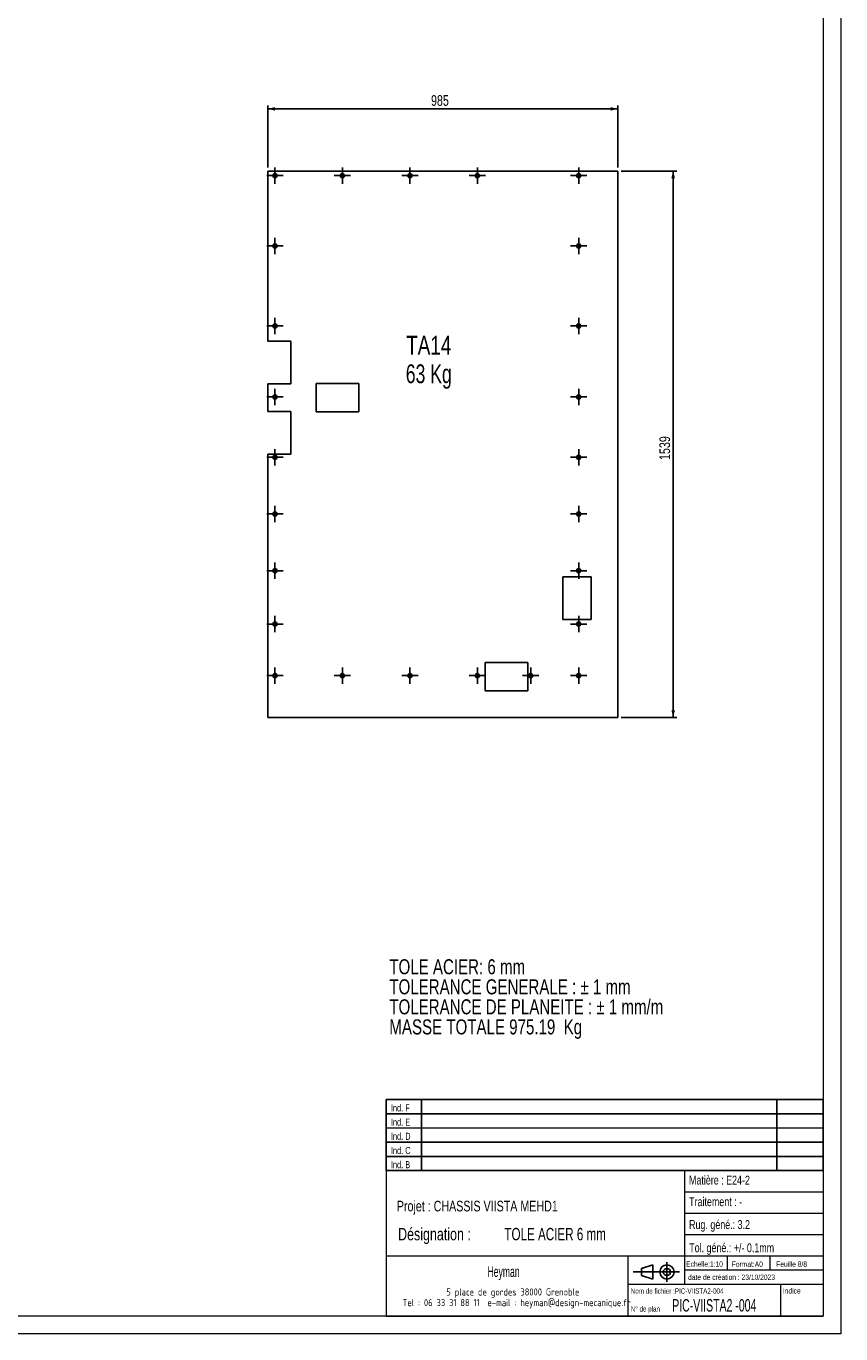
# Model space of a CAD drawing. Header units: millimetres. Extents: x 0 to 1189, y 0 to 841.
# Tile 16 of 18: x 960 to 1189, y 0 to 368. Entities that reach past the tile are written whole.
import ezdxf

# ---------------------------------------------------------------- set-up
doc = ezdxf.new("R2010")
doc.units = ezdxf.units.MM
doc.linetypes.add('CENTERX2', pattern=[20.32, 12.7, -2.54, 2.54, -2.54])
for name, color, linetype in [('COTES', 1, 'Continuous'), ('NOTES', 6, 'Continuous'), ('TRAIT-MIXTES', 3, 'CENTERX2')]:
    doc.layers.add(name, color=color, linetype=linetype)
doc.layers.add('TRAIT-FORT', color=4, linetype='Continuous', lineweight=25)
doc.styles.add('SLDTEXTSTYLE0', font='TXT', dxfattribs={"width": 0.75})
doc.styles.add('SLDTEXTSTYLE1', font='TXT', dxfattribs={"width": 0.632449})
doc.styles.add('SLDTEXTSTYLE2', font='TXT', dxfattribs={"width": 0.7})
doc.styles.add('SLDTEXTSTYLE3', font='TXT', dxfattribs={"width": 0.707278})
doc.styles.add('SLDTEXTSTYLE4', font='ISOCP3', dxfattribs={"width": 0.96})
doc.styles.add('SLDTEXTSTYLE5', font='TXT', dxfattribs={"width": 0.605})
doc.dimstyles.new('SLDDIMSTYLE2', dxfattribs={"dimtxt": 3, "dimasz": 2, "dimexe": 0, "dimexo": 0.0625, "dimgap": 0.75, "dimtad": 1, "dimdec": 0, "dimlfac": 10, "dimrnd": 1e-09, "dimzin": 12, "dimdsep": 46, "dimtxsty": 'SLDTEXTSTYLE0', "dimsah": 1, "dimcen": 0.09, "dimadec": 0, "dimazin": 3, "dimtfac": 1, "dimtdec": 0, "dimtofl": 0, "dimtmove": 0, "dimatfit": 3, "dimfxl": 1, "dimfrac": 2, "dimtolj": 1, "dimtzin": 12, "dimarcsym": 0})

# ---------------------------------------------------------------- blocks, each defined once
blk = doc.blocks.new('Bloc2')
for p, q in [((2.32, 3.8), (5.55, 4.8)), ((2.32, 1.8), (2.32, 3.8)), ((5.55, 4.8), (5.55, 0.8)), ((9.48, 0), (9.48, 5.6)), ((0, 2.8), (12.98, 2.8)), ((5.55, 0.8), (2.32, 1.8))]:
    blk.add_line(p, q)
for radius in [2, 1]:
    blk.add_circle((9.48, 2.8), radius)
blk = doc.blocks.new('TAB MODIFS')
for p, q in [((123, 20), (0, 20)), ((0, 0), (0, 20)), ((10, 20), (10, 0)), ((110, 20), (110, 0)), ((123, 0), (123, 20)), ((0, 16), (123, 16)), ((0, 8), (123, 8)), ((0, 4), (123, 4)), ((0, 0), (123, 0))]:
    blk.add_line(p, q)
at = {"color": 7, "linetype": 'Continuous', "lineweight": 18}
blk.add_line((0, 12), (123, 12), dxfattribs=at)
at = {"color": 7}
for tag in ['AUTOATTR0', 'AUTOATTR1', 'AUTOATTR2', 'AUTOATTR3', 'AUTOATTR4', 'AUTOATTR5', 'AUTOATTR6', 'AUTOATTR7', 'AUTOATTR8', 'AUTOATTR9']:
    blk.add_attdef(tag, (0, 0), '', height=1, dxfattribs=at)
at = {"layer": 'NOTES', "color": 211, "char_height": 2, "attachment_point": 1, "style": 'SLDTEXTSTYLE0'}
for s, insert in [('Ind. F', (1.36, 18.66)), ('Ind. E', (1.36, 14.66)), ('Ind. D', (1.36, 10.66)), ('Ind. C', (1.36, 6.66)), ('Ind. B', (1.36, 2.66))]:
    blk.add_mtext(s, dxfattribs=dict(at, insert=insert))
blk = doc.blocks.new('SW_NOTE_0')
at = {"layer": 'NOTES', "color": 0, "char_height": 4.2333, "attachment_point": 1, "style": 'SLDTEXTSTYLE0'}
for s, insert in [('TOLE ACIER: 6 mm', (0, 5.46)), ('TOLERANCE GENERALE : ± 1 mm', (0, -0.19)), ('TOLERANCE DE PLANEITE : ± 1 mm/m', (0, -5.83)), ('MASSE TOTALE 975.19  Kg', (0, -11.48))]:
    blk.add_mtext(s, dxfattribs=dict(at, insert=insert))
blk = doc.blocks.new('SW_NOTE_1')
at = {"layer": 'NOTES', "color": 0, "char_height": 3.5, "attachment_point": 1}
for s, insert, style in [('Désignation :', (0, 4.51), 'SLDTEXTSTYLE0'), ('TOLE ACIER 6 mm', (29.93, 4.51), 'SLDTEXTSTYLE2')]:
    blk.add_mtext(s, dxfattribs=dict(at, insert=insert, style=style))
blk = doc.blocks.new('SW_NOTE_2')
at = {"layer": 'NOTES', "color": 0, "char_height": 2, "attachment_point": 2, "style": 'SLDTEXTSTYLE4'}
for s, insert in [('5 place de gordes 38000 Grenoble', (20.84, 2.58)), ('Tel : 06 33 31 88 11  e-mail : heyman@design-mecanique.fr', (21.9, -0.42))]:
    blk.add_mtext(s, dxfattribs=dict(at, insert=insert))
blk = doc.blocks.new('_D_31')
at = {"layer": 'COTES', "color": 1, "transparency": 16777216}
for p, q in [((1027.66, 328.57), (1027.66, 346.09)), ((1027.66, 345.09), (1126.15, 345.09)), ((1126.15, 328.57), (1126.15, 346.09))]:
    blk.add_line(p, q, dxfattribs=at)
for points in [[(1027.66, 345.09), (1029.66, 344.59), (1029.66, 345.59)], [(1126.15, 345.09), (1124.15, 345.59), (1124.15, 344.59)]]:
    blk.add_solid(points, dxfattribs=at)
at = {"layer": 'COTES', "color": 1, "transparency": 16777216, "insert": (1073.58, 348.96), "char_height": 3, "attachment_point": 1, "style": 'SLDTEXTSTYLE0'}
blk.add_mtext('985', dxfattribs=at)
blk = doc.blocks.new('_D_32')
at = {"layer": 'COTES', "color": 1, "transparency": 16777216}
for p, q in [((1127.15, 327.57), (1142.74, 327.57)), ((1141.74, 327.57), (1141.74, 173.67)), ((1127.15, 173.67), (1142.74, 173.67))]:
    blk.add_line(p, q, dxfattribs=at)
for points in [[(1141.74, 327.57), (1141.24, 325.57), (1142.24, 325.57)], [(1141.74, 173.67), (1142.24, 175.67), (1141.24, 175.67)]]:
    blk.add_solid(points, dxfattribs=at)
at = {"layer": 'COTES', "color": 1, "transparency": 16777216, "insert": (1137.87, 246.19), "char_height": 3, "attachment_point": 1, "rotation": 90, "style": 'SLDTEXTSTYLE0'}
blk.add_mtext('1539', dxfattribs=at)
blk = doc.blocks.new('SW_NOTE_26')
at = {"layer": 'NOTES', "color": 0, "char_height": 5.292, "attachment_point": 2}
for s, insert, style in [('TA14', (8.02, 6.82), 'SLDTEXTSTYLE0'), ('63 Kg', (8.02, -1.23), 'SLDTEXTSTYLE2')]:
    blk.add_mtext(s, dxfattribs=dict(at, insert=insert, style=style))
blk = doc.blocks.new('SW_CENTERMARKSYMBOL_484')
at = {"layer": 'TRAIT-MIXTES', "color": 0}
for p, q in [((-2, 0), (-2.3, 0)), ((0, 0), (-2, 0)), ((0, 2), (0, 2.3)), ((0, 0), (0, 2)), ((0, 0), (0, -2)), ((0, 0), (2, 0)), ((2, 0), (2.3, 0)), ((0, -2), (0, -2.3))]:
    blk.add_line(p, q, dxfattribs=at)
blk = doc.blocks.new('SW_CENTERMARKSYMBOL_485')
at = {"layer": 'TRAIT-MIXTES', "color": 0}
for p, q in [((-2, 0), (-2.3, 0)), ((0, 0), (-2, 0)), ((0, 2), (0, 2.3)), ((0, 0), (0, 2)), ((0, 0), (0, -2)), ((0, 0), (2, 0)), ((2, 0), (2.3, 0)), ((0, -2), (0, -2.3))]:
    blk.add_line(p, q, dxfattribs=at)
blk = doc.blocks.new('SW_CENTERMARKSYMBOL_486')
at = {"layer": 'TRAIT-MIXTES', "color": 0}
for p, q in [((-2, 0), (-2.3, 0)), ((0, 0), (-2, 0)), ((0, 2), (0, 2.3)), ((0, 0), (0, 2)), ((0, 0), (0, -2)), ((0, 0), (2, 0)), ((2, 0), (2.3, 0)), ((0, -2), (0, -2.3))]:
    blk.add_line(p, q, dxfattribs=at)
blk = doc.blocks.new('SW_CENTERMARKSYMBOL_487')
at = {"layer": 'TRAIT-MIXTES', "color": 0}
for p, q in [((-2, 0), (-2.3, 0)), ((0, 0), (-2, 0)), ((0, 2), (0, 2.3)), ((0, 0), (0, 2)), ((0, 0), (0, -2)), ((0, 0), (2, 0)), ((2, 0), (2.3, 0)), ((0, -2), (0, -2.3))]:
    blk.add_line(p, q, dxfattribs=at)
blk = doc.blocks.new('SW_CENTERMARKSYMBOL_488')
at = {"layer": 'TRAIT-MIXTES', "color": 0}
for p, q in [((-2, 0), (-2.3, 0)), ((0, 0), (-2, 0)), ((0, 2), (0, 2.3)), ((0, 0), (0, 2)), ((0, 0), (0, -2)), ((0, 0), (2, 0)), ((2, 0), (2.3, 0)), ((0, -2), (0, -2.3))]:
    blk.add_line(p, q, dxfattribs=at)
blk = doc.blocks.new('SW_CENTERMARKSYMBOL_489')
at = {"layer": 'TRAIT-MIXTES', "color": 0}
for p, q in [((-2, 0), (-2.3, 0)), ((0, 0), (-2, 0)), ((0, 2), (0, 2.3)), ((0, 0), (0, 2)), ((0, 0), (0, -2)), ((0, 0), (2, 0)), ((2, 0), (2.3, 0)), ((0, -2), (0, -2.3))]:
    blk.add_line(p, q, dxfattribs=at)
blk = doc.blocks.new('SW_CENTERMARKSYMBOL_490')
at = {"layer": 'TRAIT-MIXTES', "color": 0}
for p, q in [((-2, 0), (-2.3, 0)), ((0, 0), (-2, 0)), ((0, 2), (0, 2.3)), ((0, 0), (0, 2)), ((0, 0), (0, -2)), ((0, 0), (2, 0)), ((2, 0), (2.3, 0)), ((0, -2), (0, -2.3))]:
    blk.add_line(p, q, dxfattribs=at)
blk = doc.blocks.new('SW_CENTERMARKSYMBOL_491')
at = {"layer": 'TRAIT-MIXTES', "color": 0}
for p, q in [((-2, 0), (-2.3, 0)), ((0, 0), (-2, 0)), ((0, 2), (0, 2.3)), ((0, 0), (0, 2)), ((0, 0), (0, -2)), ((0, 0), (2, 0)), ((2, 0), (2.3, 0)), ((0, -2), (0, -2.3))]:
    blk.add_line(p, q, dxfattribs=at)
blk = doc.blocks.new('SW_CENTERMARKSYMBOL_492')
at = {"layer": 'TRAIT-MIXTES', "color": 0}
for p, q in [((-2, 0), (-2.3, 0)), ((0, 0), (-2, 0)), ((0, 2), (0, 2.3)), ((0, 0), (0, 2)), ((0, 0), (0, -2)), ((0, 0), (2, 0)), ((2, 0), (2.3, 0)), ((0, -2), (0, -2.3))]:
    blk.add_line(p, q, dxfattribs=at)
blk = doc.blocks.new('SW_CENTERMARKSYMBOL_493')
at = {"layer": 'TRAIT-MIXTES', "color": 0}
for p, q in [((-2, 0), (-2.3, 0)), ((0, 0), (-2, 0)), ((0, 2), (0, 2.3)), ((0, 0), (0, 2)), ((0, 0), (0, -2)), ((0, 0), (2, 0)), ((2, 0), (2.3, 0)), ((0, -2), (0, -2.3))]:
    blk.add_line(p, q, dxfattribs=at)
blk = doc.blocks.new('SW_CENTERMARKSYMBOL_494')
at = {"layer": 'TRAIT-MIXTES', "color": 0}
for p, q in [((-2, 0), (-2.3, 0)), ((0, 0), (-2, 0)), ((0, 2), (0, 2.3)), ((0, 0), (0, 2)), ((0, 0), (0, -2)), ((0, 0), (2, 0)), ((2, 0), (2.3, 0)), ((0, -2), (0, -2.3))]:
    blk.add_line(p, q, dxfattribs=at)
blk = doc.blocks.new('SW_CENTERMARKSYMBOL_495')
at = {"layer": 'TRAIT-MIXTES', "color": 0}
for p, q in [((-2, 0), (-2.3, 0)), ((0, 0), (-2, 0)), ((0, 2), (0, 2.3)), ((0, 0), (0, 2)), ((0, 0), (0, -2)), ((0, 0), (2, 0)), ((2, 0), (2.3, 0)), ((0, -2), (0, -2.3))]:
    blk.add_line(p, q, dxfattribs=at)
blk = doc.blocks.new('SW_CENTERMARKSYMBOL_496')
at = {"layer": 'TRAIT-MIXTES', "color": 0}
for p, q in [((-2, 0), (-2.3, 0)), ((0, 0), (-2, 0)), ((0, 2), (0, 2.3)), ((0, 0), (0, 2)), ((0, 0), (0, -2)), ((0, 0), (2, 0)), ((2, 0), (2.3, 0)), ((0, -2), (0, -2.3))]:
    blk.add_line(p, q, dxfattribs=at)
blk = doc.blocks.new('SW_CENTERMARKSYMBOL_497')
at = {"layer": 'TRAIT-MIXTES', "color": 0}
for p, q in [((-2, 0), (-2.3, 0)), ((0, 0), (-2, 0)), ((0, 2), (0, 2.3)), ((0, 0), (0, 2)), ((0, 0), (0, -2)), ((0, 0), (2, 0)), ((2, 0), (2.3, 0)), ((0, -2), (0, -2.3))]:
    blk.add_line(p, q, dxfattribs=at)
blk = doc.blocks.new('SW_CENTERMARKSYMBOL_498')
at = {"layer": 'TRAIT-MIXTES', "color": 0}
for p, q in [((-2, 0), (-2.3, 0)), ((0, 0), (-2, 0)), ((0, 2), (0, 2.3)), ((0, 0), (0, 2)), ((0, 0), (0, -2)), ((0, 0), (2, 0)), ((2, 0), (2.3, 0)), ((0, -2), (0, -2.3))]:
    blk.add_line(p, q, dxfattribs=at)
blk = doc.blocks.new('SW_CENTERMARKSYMBOL_499')
at = {"layer": 'TRAIT-MIXTES', "color": 0}
for p, q in [((-2, 0), (-2.3, 0)), ((0, 0), (-2, 0)), ((0, 2), (0, 2.3)), ((0, 0), (0, 2)), ((0, 0), (0, -2)), ((0, 0), (2, 0)), ((2, 0), (2.3, 0)), ((0, -2), (0, -2.3))]:
    blk.add_line(p, q, dxfattribs=at)
blk = doc.blocks.new('SW_CENTERMARKSYMBOL_500')
at = {"layer": 'TRAIT-MIXTES', "color": 0}
for p, q in [((-2, 0), (-2.3, 0)), ((0, 0), (-2, 0)), ((0, 2), (0, 2.3)), ((0, 0), (0, 2)), ((0, 0), (0, -2)), ((0, 0), (2, 0)), ((2, 0), (2.3, 0)), ((0, -2), (0, -2.3))]:
    blk.add_line(p, q, dxfattribs=at)
blk = doc.blocks.new('SW_CENTERMARKSYMBOL_501')
at = {"layer": 'TRAIT-MIXTES', "color": 0}
for p, q in [((-2, 0), (-2.3, 0)), ((0, 0), (-2, 0)), ((0, 2), (0, 2.3)), ((0, 0), (0, 2)), ((0, 0), (0, -2)), ((0, 0), (2, 0)), ((2, 0), (2.3, 0)), ((0, -2), (0, -2.3))]:
    blk.add_line(p, q, dxfattribs=at)
blk = doc.blocks.new('SW_CENTERMARKSYMBOL_502')
at = {"layer": 'TRAIT-MIXTES', "color": 0}
for p, q in [((-2, 0), (-2.3, 0)), ((0, 0), (-2, 0)), ((0, 2), (0, 2.3)), ((0, 0), (0, 2)), ((0, 0), (0, -2)), ((0, 0), (2, 0)), ((2, 0), (2.3, 0)), ((0, -2), (0, -2.3))]:
    blk.add_line(p, q, dxfattribs=at)
blk = doc.blocks.new('SW_CENTERMARKSYMBOL_503')
at = {"layer": 'TRAIT-MIXTES', "color": 0}
for p, q in [((-2, 0), (-2.3, 0)), ((0, 0), (-2, 0)), ((0, 2), (0, 2.3)), ((0, 0), (0, 2)), ((0, 0), (0, -2)), ((0, 0), (2, 0)), ((2, 0), (2.3, 0)), ((0, -2), (0, -2.3))]:
    blk.add_line(p, q, dxfattribs=at)
blk = doc.blocks.new('SW_CENTERMARKSYMBOL_504')
at = {"layer": 'TRAIT-MIXTES', "color": 0}
for p, q in [((-2, 0), (-2.3, 0)), ((0, 0), (-2, 0)), ((0, 2), (0, 2.3)), ((0, 0), (0, 2)), ((0, 0), (0, -2)), ((0, 0), (2, 0)), ((2, 0), (2.3, 0)), ((0, -2), (0, -2.3))]:
    blk.add_line(p, q, dxfattribs=at)
blk = doc.blocks.new('SW_CENTERMARKSYMBOL_505')
at = {"layer": 'TRAIT-MIXTES', "color": 0}
for p, q in [((-2, 0), (-2.3, 0)), ((0, 0), (-2, 0)), ((0, 2), (0, 2.3)), ((0, 0), (0, 2)), ((0, 0), (0, -2)), ((0, 0), (2, 0)), ((2, 0), (2.3, 0)), ((0, -2), (0, -2.3))]:
    blk.add_line(p, q, dxfattribs=at)
blk = doc.blocks.new('SW_CENTERMARKSYMBOL_506')
at = {"layer": 'TRAIT-MIXTES', "color": 0}
for p, q in [((-2, 0), (-2.3, 0)), ((0, 0), (-2, 0)), ((0, 2), (0, 2.3)), ((0, 0), (0, 2)), ((0, 0), (0, -2)), ((0, 0), (2, 0)), ((2, 0), (2.3, 0)), ((0, -2), (0, -2.3))]:
    blk.add_line(p, q, dxfattribs=at)
blk = doc.blocks.new('SW_CENTERMARKSYMBOL_507')
at = {"layer": 'TRAIT-MIXTES', "color": 0}
for p, q in [((-2, 0), (-2.3, 0)), ((0, 0), (-2, 0)), ((0, 2), (0, 2.3)), ((0, 0), (0, 2)), ((0, 0), (0, -2)), ((0, 0), (2, 0)), ((2, 0), (2.3, 0)), ((0, -2), (0, -2.3))]:
    blk.add_line(p, q, dxfattribs=at)
blk = doc.blocks.new('SW_CENTERMARKSYMBOL_508')
at = {"layer": 'TRAIT-MIXTES', "color": 0}
for p, q in [((-2, 0), (-2.3, 0)), ((0, 0), (-2, 0)), ((0, 2), (0, 2.3)), ((0, 0), (0, 2)), ((0, 0), (0, -2)), ((0, 0), (2, 0)), ((2, 0), (2.3, 0)), ((0, -2), (0, -2.3))]:
    blk.add_line(p, q, dxfattribs=at)

msp = doc.modelspace()

# ---------------------------------------------------------------- linework, layer by layer
at = {"color": 7, "linetype": 'Continuous', "lineweight": 18}
for p, q in [((1188.94057, 841.02216), (1188.94057, 0.02216)), ((1183.94057, 836.02216), (1183.94057, 5.02216)), ((1060.94057, 46.02216), (1060.94057, 5.02216)), ((1183.94057, 46.02216), (1060.94057, 46.02216)), ((1144.94057, 46.02216), (1144.94057, 14.02216)), ((1183.94057, 46.02216), (1183.94057, 5.02216)), ((1144.94057, 40.02216), (1183.94057, 40.02216)), ((1144.94057, 34.02216), (1183.94057, 34.02216)), ((1144.94057, 28.02216), (1183.94057, 28.02216)), ((1060.94057, 22.02216), (1183.94057, 22.02216)), ((1128.94057, 22.02216), (1128.94057, 5.02216)), ((1156.94057, 22.02216), (1156.94057, 18.02216)), ((1168.94057, 22.02216), (1168.94057, 18.02216)), ((1144.94057, 18.02216), (1183.94057, 18.02216)), ((1128.94057, 14.02216), (1183.94057, 14.02216)), ((1171.94057, 14.02216), (1171.94057, 5.02216)), ((1183.96074, 5.02216), (5, 5.02216)), ((1060.94057, 5.02259), (1183.94057, 5.02216)), ((1188.94057, 0.02216), (0, 0.02216))]:
    msp.add_line(p, q, dxfattribs=at)
at = {"layer": 'TRAIT-FORT', "color": 4, "linetype": 'Continuous', "lineweight": 25}
for p, q in [((1027.65965, 279.66298), (1027.65965, 327.57106)), ((1027.65965, 327.57106), (1126.14965, 327.57106)), ((1126.14965, 327.57106), (1126.14965, 173.67206)), ((1034.13385, 279.66298), (1027.65965, 279.66298)), ((1034.13385, 267.66298), (1034.13385, 279.66298)), ((1027.65965, 259.86576), (1027.65965, 267.66298)), ((1034.13385, 267.66298), (1027.65965, 267.66298)), ((1041.28101, 267.77313), (1041.28101, 259.77313)), ((1041.28101, 267.77313), (1053.28101, 267.77313)), ((1053.28101, 267.77313), (1053.28101, 259.77313)), ((1034.13826, 259.86576), (1027.65965, 259.86576)), ((1034.13826, 259.86576), (1034.13826, 247.86576)), ((1041.28101, 259.77313), (1053.28101, 259.77313)), ((1027.65965, 173.67206), (1027.65965, 247.86576)), ((1034.13826, 247.86576), (1027.65965, 247.86576)), ((1118.65197, 213.29557), (1110.65197, 213.29557)), ((1110.65197, 213.29557), (1110.65197, 201.29557)), ((1118.65197, 213.29557), (1118.65197, 201.29557)), ((1118.65197, 201.29557), (1110.65197, 201.29557)), ((1100.83245, 189.13711), (1088.83245, 189.13711)), ((1088.83245, 189.13711), (1088.83245, 181.13711)), ((1100.83245, 181.13711), (1100.83245, 189.13711)), ((1088.83245, 181.13711), (1100.83245, 181.13711)), ((1126.14965, 173.67206), (1027.65965, 173.67206))]:
    msp.add_line(p, q, dxfattribs=at)
for centre, radius in [((1029.65965, 326.32206), 0.6), ((1029.65965, 326.32206), 0.3), ((1048.65631, 326.32206), 0.6), ((1048.65631, 326.32206), 0.3), ((1067.65298, 326.32206), 0.6), ((1067.65298, 326.32206), 0.3), ((1086.64965, 326.32206), 0.6), ((1086.64965, 326.32206), 0.3), ((1115.14965, 326.32206), 0.6), ((1115.14965, 326.32206), 0.3), ((1029.65965, 306.47206), 0.6), ((1029.65965, 306.47206), 0.3), ((1115.14965, 306.47206), 0.6), ((1115.14965, 306.47206), 0.3), ((1029.65965, 283.97206), 0.6), ((1029.65965, 283.97206), 0.3), ((1115.14965, 283.97206), 0.6), ((1115.14965, 283.97206), 0.3), ((1029.65965, 263.97206), 0.6), ((1029.65965, 263.97206), 0.3), ((1115.14965, 263.97206), 0.6), ((1115.14965, 263.97206), 0.3), ((1029.65965, 246.97206), 0.6), ((1029.65965, 246.97206), 0.3), ((1115.14965, 246.97206), 0.6), ((1115.14965, 246.97206), 0.3), ((1029.65965, 230.97206), 0.6), ((1029.65965, 230.97206), 0.3), ((1115.14965, 230.97206), 0.6), ((1115.14965, 230.97206), 0.3), ((1029.65965, 214.97206), 0.6), ((1029.65965, 214.97206), 0.3), ((1115.14965, 214.97206), 0.6), ((1115.14965, 214.97206), 0.3), ((1029.65965, 199.97206), 0.6), ((1029.65965, 199.97206), 0.3), ((1115.14965, 199.97206), 0.6), ((1115.14965, 199.97206), 0.3), ((1029.65965, 185.47206), 0.6), ((1029.65965, 185.47206), 0.3), ((1048.65631, 185.47206), 0.6), ((1048.65631, 185.47206), 0.3), ((1067.65298, 185.47206), 0.6), ((1067.65298, 185.47206), 0.3), ((1086.64965, 185.47206), 0.6), ((1086.64965, 185.47206), 0.3), ((1101.64965, 185.47206), 0.6), ((1101.64965, 185.47206), 0.3), ((1115.14965, 185.47206), 0.6), ((1115.14965, 185.47206), 0.3)]:
    msp.add_circle(centre, radius, dxfattribs=at)

# ---------------------------------------------------------------- block references
for name, p in [('TAB MODIFS', (1060.93413, 46.01202)), ('Bloc2', (1130.50048, 14.65645))]:
    msp.add_blockref(name, p)
at = {"layer": 'NOTES', "color": 211}
for name, p in [('SW_NOTE_26', (1064.92753, 274.34835)), ('SW_NOTE_0', (1061.84787, 100.08598)), ('SW_NOTE_1', (1064.3078, 25.35729)), ('SW_NOTE_2', (1075.77885, 10.23543))]:
    msp.add_blockref(name, p, dxfattribs=at)
at = {"layer": 'TRAIT-MIXTES', "color": 3}
for name, p in [('SW_CENTERMARKSYMBOL_485', (1029.65965, 326.32206)), ('SW_CENTERMARKSYMBOL_486', (1048.65631, 326.32206)), ('SW_CENTERMARKSYMBOL_487', (1067.65298, 326.32206)), ('SW_CENTERMARKSYMBOL_488', (1086.64965, 326.32206)), ('SW_CENTERMARKSYMBOL_484', (1115.14965, 326.32206)), ('SW_CENTERMARKSYMBOL_489', (1029.65965, 306.47206)), ('SW_CENTERMARKSYMBOL_501', (1115.14965, 306.47206)), ('SW_CENTERMARKSYMBOL_491', (1029.65965, 283.97206)), ('SW_CENTERMARKSYMBOL_502', (1115.14965, 283.97206)), ('SW_CENTERMARKSYMBOL_490', (1029.65965, 263.97206)), ('SW_CENTERMARKSYMBOL_503', (1115.14965, 263.97206)), ('SW_CENTERMARKSYMBOL_492', (1029.65965, 246.97206)), ('SW_CENTERMARKSYMBOL_504', (1115.14965, 246.97206)), ('SW_CENTERMARKSYMBOL_493', (1029.65965, 230.97206)), ('SW_CENTERMARKSYMBOL_505', (1115.14965, 230.97206)), ('SW_CENTERMARKSYMBOL_494', (1029.65965, 214.97206)), ('SW_CENTERMARKSYMBOL_506', (1115.14965, 214.97206)), ('SW_CENTERMARKSYMBOL_495', (1029.65965, 199.97206)), ('SW_CENTERMARKSYMBOL_507', (1115.14965, 199.97206)), ('SW_CENTERMARKSYMBOL_500', (1029.65965, 185.47206)), ('SW_CENTERMARKSYMBOL_499', (1048.65631, 185.47206)), ('SW_CENTERMARKSYMBOL_498', (1067.65298, 185.47206)), ('SW_CENTERMARKSYMBOL_497', (1086.64965, 185.47206)), ('SW_CENTERMARKSYMBOL_496', (1101.64965, 185.47206)), ('SW_CENTERMARKSYMBOL_508', (1115.14965, 185.47206))]:
    msp.add_blockref(name, p, dxfattribs=at)

# ---------------------------------------------------------------- texts
at = {"layer": 'NOTES', "color": 211}
for s, insert, char_height, attachment_point, style in [('Matière : E24-2', (1146.20705, 44.57726), 2.5, 1, 'SLDTEXTSTYLE0'), ('Projet : CHASSIS VIISTA MEHD1', (1063.95598, 37.51168), 3, 1, 'SLDTEXTSTYLE0'), ('Traitement : -', (1146.23884, 38.49019), 2.5, 1, 'SLDTEXTSTYLE0'), ('Rug. géné.: 3.2', (1146.2253, 32.05606), 2.5, 1, 'SLDTEXTSTYLE0'), ('Tol. géné.: +/- 0.1mm', (1146.26416, 25.52149), 2.5, 1, 'SLDTEXTSTYLE0'), ('Heyman', (1094.00331, 19.04892), 3, 2, 'SLDTEXTSTYLE5'), ('Echelle:1:10', (1145.39402, 20.42691), 1.5, 1, 'SLDTEXTSTYLE0'), ('Format:A0', (1158.22985, 20.40231), 1.5, 1, 'SLDTEXTSTYLE0'), ('Feuille 8/8', (1170.74695, 20.40614), 1.5, 1, 'SLDTEXTSTYLE0'), ('date de création : 23/10/2023', (1145.94952, 16.71691), 1.5, 1, 'SLDTEXTSTYLE0'), ('Nom de fichier :PIC-VIISTA2-004', (1129.79296, 12.83752), 1.5, 1, 'SLDTEXTSTYLE3'), ('Indice', (1172.63325, 12.88232), 1.5, 1, 'SLDTEXTSTYLE0'), ('N° de plan', (1129.81869, 7.78718), 1.5, 1, 'SLDTEXTSTYLE2'), ('PIC-VIISTA2 -004', (1141.47698, 9.80976), 3.5, 1, 'SLDTEXTSTYLE1')]:
    msp.add_mtext(s, dxfattribs=dict(at, insert=insert, char_height=char_height, attachment_point=attachment_point, style=style))

# ---------------------------------------------------------------- dimensions: what is measured, and where the dimension line sits
at = {"layer": 'COTES', "color": 1}
dim = msp.add_linear_dim(base=(1126.14965, 345.09415), p1=(1027.65965, 327.57106), p2=(1126.14965, 327.57106), dimstyle='SLDDIMSTYLE2', dxfattribs=at)
dim.commit()
dim.dimension.update_dxf_attribs({"geometry": '_D_31', "text_midpoint": (1076.90465, 345.09415), "dimtype": 160})
dim = msp.add_linear_dim(base=(1141.73963, 173.67206), p1=(1126.14965, 327.57106), p2=(1126.14965, 173.67206), angle=90, dimstyle='SLDDIMSTYLE2', dxfattribs=at)
dim.commit()
dim.dimension.update_dxf_attribs({"geometry": '_D_32', "text_midpoint": (1141.73963, 250.62156), "dimtype": 160})

doc.saveas('drawing.dxf')
